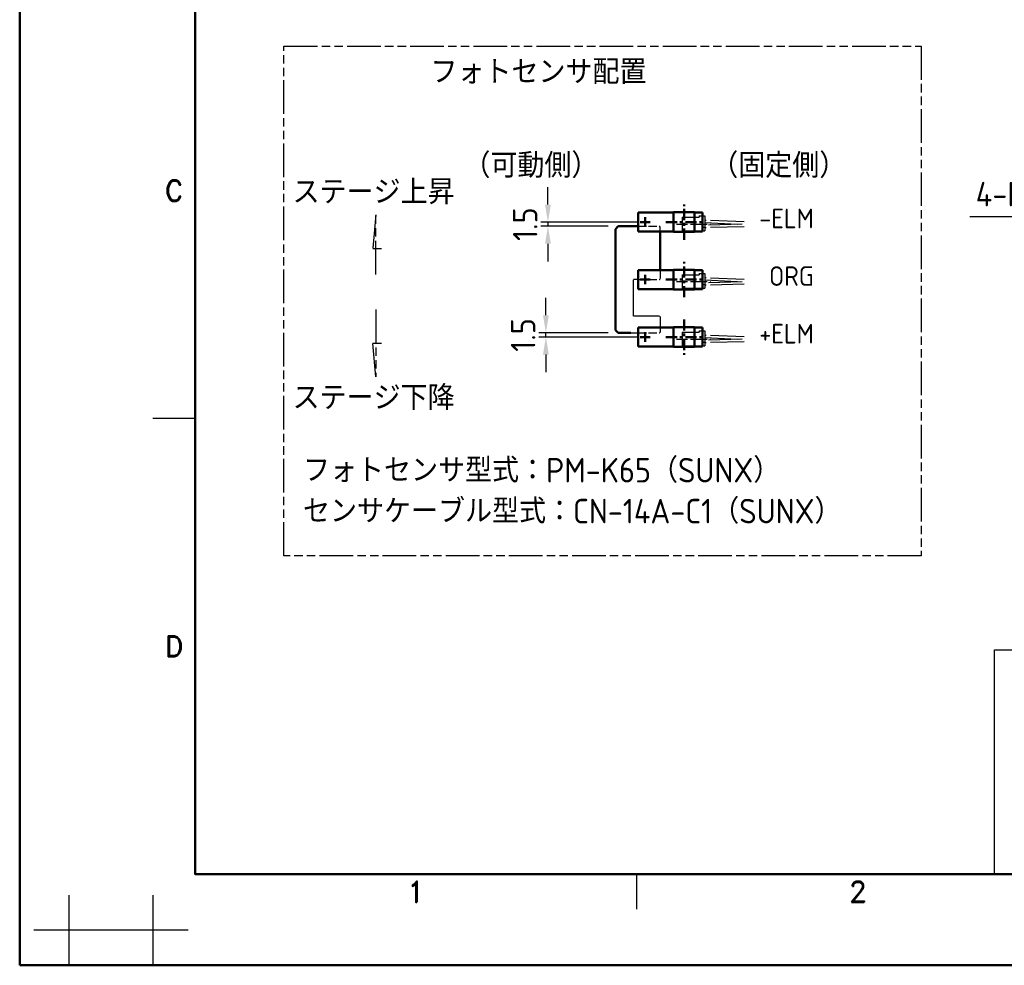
# Model space of a CAD drawing. Header units: millimetres. Extents: x 77107 to 78157, y -2410 to -1668.
# Tile 1 of 21: x 77107 to 77458, y -2410 to -2073. Entities that reach past the tile are written whole.
import ezdxf
from ezdxf.enums import TextEntityAlignment as Align

# ---------------------------------------------------------------- set-up
doc = ezdxf.new("R2010")
doc.units = ezdxf.units.MM
for name, pattern in [('AM_ISO02W050', [7.5, 6, -1.5]), ('AM_ISO02W050x2', [3.75, 3, -0.75]), ('AM_ISO09W050', [22.5, 12, -1.5, 3, -1.5, 3, -1.5]), ('CENTER', [7, 4, -1, 1, -1]), ('HIDDEN2', [0.1875, 0.125, -0.0625])]:
    doc.linetypes.add(name, pattern=pattern)
for name, color, linetype, lineweight in [('AM_0', 7, 'Continuous', 50), ('AM_11', 3, 'AM_ISO09W050', 25), ('AM_3', 6, 'AM_ISO02W050', 25), ('AM_5', 3, 'Continuous', 25), ('AM_6', 2, 'Continuous', 35)]:
    doc.layers.add(name, color=color, linetype=linetype, lineweight=lineweight)
for name, color, linetype in [('FIT-238-221-N_ドグ', 7, 'Continuous'), ('RAHM2', 1, 'Continuous'), ('RAHM3', 2, 'Continuous'), ('RAHM5', 7, 'Continuous')]:
    doc.layers.add(name, color=color, linetype=linetype)
doc.styles.add('ROMAMD', font='romand.shx', dxfattribs={"height": 2.5})
doc.styles.get("Standard").update_dxf_attribs({"font": 'ISOCP.SHX', "bigfont": 'EXTFONT.SHX'})
doc.dimstyles.new('AM_ISO$0', dxfattribs={"dimtxt": 3.5, "dimasz": 2.5, "dimexe": 1, "dimexo": 1, "dimgap": 1.5, "dimtad": 1, "dimdsep": 46, "dimtxsty": 'STANDARD', "dimcen": 0, "dimclrd": 256, "dimclre": 256, "dimclrt": 2, "dimadec": 0, "dimazin": 2, "dimtp": 0.1, "dimtm": 0.1, "dimtfac": 0.71, "dimtdec": 3, "dimtmove": 0, "dimatfit": 3, "dimfxl": 1, "dimlwd": -1, "dimlwe": -1, "dimarcsym": 0})
doc.dimstyles.new('AM_ISO$3', dxfattribs={"dimtxt": 3.5, "dimasz": 2.5, "dimexe": 1, "dimexo": 1, "dimgap": 1.5, "dimtad": 1, "dimtoh": 1, "dimdsep": 46, "dimtxsty": 'STANDARD', "dimcen": 0, "dimclrd": 256, "dimclre": 256, "dimclrt": 2, "dimadec": 0, "dimazin": 2, "dimtp": 0.1, "dimtm": 0.1, "dimtfac": 0.71, "dimtdec": 3, "dimtofl": 0, "dimtmove": 0, "dimatfit": 0, "dimfxl": 1, "dimlwd": -1, "dimlwe": -1, "dimarcsym": 0})

# ---------------------------------------------------------------- blocks, each defined once
blk = doc.blocks.new('HST_A3')
for points in [[(0, 0), (420, 0), (420, 297), (0, 297)], [(166.96, 273), (25, 273), (25, 13), (405, 13), (405, 273)]]:
    blk.add_lwpolyline(points, close=True)
at = {"layer": 'RAHM2'}
for p, q in [((25, 78), (19, 78)), ((88, 8), (88, 13)), ((7, 10), (7, 0)), ((19, 10), (19, 0)), ((24, 5), (2, 5))]:
    blk.add_line(p, q, dxfattribs=at)
at = {"layer": 'RAHM3', "style": 'ROMAMD'}
for s, p in [('C', (22, 110.5)), ('D', (22, 45.5))]:
    blk.add_text(s, height=3, dxfattribs=at).set_placement(p, align=Align.MIDDLE)
for s, p in [('1', (56.5, 10.5)), ('2', (119.5, 10.5))]:
    blk.add_text(s, height=3, dxfattribs=at).set_placement(p, align=Align.MIDDLE_CENTER)
blk = doc.blocks.new('HSTTITLH')
at = {"layer": 'RAHM5'}
for p, q in [((-266, 0), (-266, 32)), ((-266, 32), (0, 32))]:
    blk.add_line(p, q, dxfattribs=at)
blk = doc.blocks.new('*D761')
at = {"layer": 'AM_5'}
for p, q in [((77522.86, -2143.27), (77446.12, -2143.27)), ((77540.47, -2161.05), (77522.86, -2143.27))]:
    blk.add_line(p, q, dxfattribs=at)
blk.add_solid([(77541.21, -2160.31), (77539.73, -2161.78), (77544.87, -2165.49)], dxfattribs=at)
at = {"layer": 'Defpoints', "color": 0}
for p in [(77544.87, -2165.49), (77547.78, -2168.42)]:
    blk.add_point(p, dxfattribs=at)
at = {"layer": 'AM_5', "color": 2, "insert": (77482.61, -2135.14), "char_height": 8.75, "attachment_point": 5}
blk.add_mtext('4-M5有効深サ5', dxfattribs=at)
blk = doc.blocks.new('15011601')
at = {"color": 7, "linetype": 'Continuous'}
for p, q in [((62563.6, -2120.95), (62563.6, -2108.25)), ((62563.6, -2108.25), (62570.4, -2108.25)), ((62570.4, -2108.25), (62570.4, -2120.95)), ((62570.5, -2120.95), (62563.5, -2120.95)), ((62563.5, -2128.35), (62563.5, -2120.95)), ((62570.5, -2120.95), (62570.5, -2128.35)), ((62563.5, -2128.35), (62570.5, -2128.35)), ((62563.6, -2131.25), (62563.6, -2128.35)), ((62570.4, -2128.35), (62570.4, -2131.25)), ((62563.6, -2131.25), (62570.4, -2131.25))]:
    blk.add_line(p, q, dxfattribs=at)
at = {"color": 4, "linetype": 'CENTER'}
for p, q in [((62567, -2112.6), (62567, -2109.03)), ((62568.7, -2110.85), (62565.3, -2110.85)), ((62567, -2118.15), (62567, -2131.14)), ((62560.7, -2124.65), (62573.29, -2124.65))]:
    blk.add_line(p, q, dxfattribs=at)
blk = doc.blocks.new('*D764')
at = {"layer": 'AM_5'}
for p, q in [((77295.69, -2138.83), (77295.69, -2132.58)), ((77327.87, -2145.08), (77293.19, -2145.08)), ((77317.22, -2146.58), (77293.19, -2146.58)), ((77295.69, -2145.08), (77295.69, -2146.58)), ((77295.69, -2152.83), (77295.69, -2159.08))]:
    blk.add_line(p, q, dxfattribs=at)
for points in [[(77294.65, -2138.83), (77296.73, -2138.83), (77295.69, -2145.08)], [(77294.65, -2152.83), (77296.73, -2152.83), (77295.69, -2146.58)]]:
    blk.add_solid(points, dxfattribs=at)
at = {"layer": 'Defpoints', "color": 0}
for p in [(77295.69, -2146.58), (77319.72, -2146.58), (77330.37, -2145.08)]:
    blk.add_point(p, dxfattribs=at)
at = {"layer": 'AM_5', "color": 2, "insert": (77287.57, -2145.83), "char_height": 8.75, "attachment_point": 5, "rotation": 90}
blk.add_mtext('1.5', dxfattribs=at)
blk = doc.blocks.new('*D765')
at = {"layer": 'AM_5'}
for p, q in [((77294.97, -2178.33), (77294.97, -2172.08)), ((77317.22, -2184.58), (77292.47, -2184.58)), ((77327.9, -2186.08), (77292.47, -2186.08)), ((77294.97, -2186.08), (77294.97, -2184.58)), ((77294.97, -2192.33), (77294.97, -2198.58))]:
    blk.add_line(p, q, dxfattribs=at)
for points in [[(77293.93, -2178.33), (77296.02, -2178.33), (77294.97, -2184.58)], [(77293.93, -2192.33), (77296.02, -2192.33), (77294.97, -2186.08)]]:
    blk.add_solid(points, dxfattribs=at)
at = {"layer": 'Defpoints', "color": 0}
for p in [(77294.97, -2184.58), (77319.72, -2184.58), (77330.4, -2186.08)]:
    blk.add_point(p, dxfattribs=at)
at = {"layer": 'AM_5', "color": 2, "insert": (77286.85, -2185.33), "char_height": 8.75, "attachment_point": 5, "rotation": 90}
blk.add_mtext('1.5', dxfattribs=at)
blk = doc.blocks.new('14011705')
at = {"layer": 'AM_0'}
for p, q in [((62473.06, -2130.73), (62474.06, -2129.73)), ((62481.13, -2129.73), (62474.06, -2129.73)), ((62473.06, -2130.73), (62473.06, -2166.73)), ((62489.06, -2131.63), (62489.06, -2145.33)), ((62474.06, -2167.73), (62473.06, -2166.73)), ((62478.56, -2167.73), (62474.06, -2167.73))]:
    blk.add_line(p, q, dxfattribs=at)
at = {"layer": 'AM_3', "linetype": 'AM_ISO02W050x2'}
for p, q in [((62481.13, -2129.73), (62488.76, -2129.73)), ((62489.06, -2130.03), (62488.76, -2129.73)), ((62489.06, -2131.63), (62489.06, -2130.03)), ((62489.06, -2145.33), (62489.06, -2148.43)), ((62481.13, -2148.73), (62488.76, -2148.73)), ((62488.76, -2148.73), (62489.06, -2148.43)), ((62481.13, -2167.73), (62488.76, -2167.73)), ((62488.76, -2167.73), (62489.06, -2167.43)), ((62489.06, -2165.83), (62489.06, -2167.43))]:
    blk.add_line(p, q, dxfattribs=at)
at = {"layer": 'FIT-238-221-N_ドグ', "color": 7, "linetype": 'HIDDEN2'}
for p, q in [((62479.56, -2161.73), (62479.56, -2148.73)), ((62481.03, -2148.73), (62479.56, -2148.73)), ((62488.76, -2161.73), (62479.56, -2161.73)), ((62488.76, -2161.73), (62489.06, -2162.03)), ((62489.06, -2162.03), (62489.06, -2165.83)), ((62478.56, -2167.73), (62481.13, -2167.73))]:
    blk.add_line(p, q, dxfattribs=at)
blk = doc.blocks.new('A$C52677216')
for p, q in [((2.13, 0.5), (2.13, 5.3)), ((2.13, 5.3), (10.13, 5.3)), ((9.33, 4), (10.13, 4)), ((9.33, 0), (9.33, 4)), ((10.13, 4), (10.13, 5.3)), ((10.13, 0), (10.13, 4)), ((2.13, 0.5), (8.13, 0.5)), ((8.13, 0), (8.13, 0.5)), ((8.13, 0), (9.33, 0)), ((9.33, 0), (10.13, 0))]:
    blk.add_line(p, q)
at = {"color": 2, "linetype": 'CENTER'}
blk.add_line((0, 2.9), (12.14, 2.9), dxfattribs=at)
at = {"layer": 'AM_11'}
for p, q in [((24.13, 3.89), (10.13, 4.21)), ((23.42, 3), (10.13, 3.37)), ((21.77, 3.05), (10.13, 2.43)), ((24.13, 2.14), (10.13, 1.59))]:
    blk.add_line(p, q, dxfattribs=at)
blk.add_text('CN-14A', height=0.06).set_placement((5.35, 2.5))

msp = doc.modelspace()

# ---------------------------------------------------------------- linework, layer by layer
at = {"layer": 'AM_11'}
for p, q in [((77234.303, -2142.483), (77233.298, -2154.557)), ((77234.303, -2163.746), (77234.303, -2142.483)), ((77233.298, -2154.557), (77236.384, -2154.557)), ((77234.303, -2176.305), (77234.303, -2200.316)), ((77234.303, -2200.316), (77233.298, -2188.242)), ((77233.298, -2188.242), (77236.384, -2188.242))]:
    msp.add_line(p, q, dxfattribs=at)
msp.add_lwpolyline([(77428.779, -2264.033), (77201.613, -2264.033), (77201.613, -2082.345), (77428.779, -2082.345)], close=True, dxfattribs=at)

# ---------------------------------------------------------------- block references
at = {"layer": 'AM_0', "lineweight": 0, "xscale": 2.5, "yscale": 2.5, "zscale": 2.5}
for name, p in [('HST_A3', (77107.42, -2410.084)), ('HSTTITLH', (78119.92, -2377.584))]:
    msp.add_blockref(name, p, dxfattribs=at)
at = {"layer": 'AM_0', "rotation": 90}
for p in [(75219.55, -64712.074), (75219.55, -64732.574)]:
    msp.add_blockref('15011601', p, dxfattribs=at)
at = {"layer": 'AM_0'}
msp.add_blockref('14011705', (14846.665, -16.848), dxfattribs=at)
at = {"layer": 'AM_0', "xscale": -1, "rotation": 89.99999999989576}
msp.add_blockref('15011601', (75219.55, 60380.917), dxfattribs=at)
at = {"layer": 'AM_11', "xscale": -1, "rotation": 180}
for p in [(77341.468, -2142.879), (77341.468, -2163.379), (77341.468, -2183.879)]:
    msp.add_blockref('A$C52677216', p, dxfattribs=at)

# ---------------------------------------------------------------- texts
at = {"layer": 'AM_6'}
for s, insert, char_height, width, attachment_point in [('フォトセンサ配置', (77253.824, -2087.14), 8.75, 121.81149, 1), ('（可動側）', (77265.577, -2120.523), 8.75, 56.75917, 1), ('（固定側）', (77353.907, -2120.523), 8.75, 56.75917, 1), ('ステージ上昇', (77204.687, -2129.985), 8.75, 75.57352, 1), ('-ELM', (77371.012, -2140.3), 7, 12.81035, 1), ('ORG', (77374.506, -2167.833), 7, 12.81035, 7), ('+ELM', (77371.012, -2181.38), 7, 12.81035, 1), ('ステージ下降', (77204.687, -2203.358), 8.75, 68.20255, 1), ('フォトセンサ型式：PM-K65（SUNX）\\Pセンサケーブル型式：CN-14A-C1（SUNX）', (77208.399, -2229.181), 8.75, 250.0794, 1)]:
    msp.add_mtext(s, dxfattribs=dict(at, insert=insert, char_height=char_height, width=width, attachment_point=attachment_point))

# ---------------------------------------------------------------- dimensions: what is measured, and where the dimension line sits
at = {"layer": 'AM_5'}
dim = msp.add_diameter_dim_2p(p1=(77547.78, -2168.423), p2=(77544.871, -2165.487), text='4-M5有効深サ5', dimstyle='AM_ISO$3', override={"dimscale": 2.5, "dimdec": 1}, dxfattribs=at)
dim.commit()
dim.dimension.update_dxf_attribs({"geometry": '*D761', "text_midpoint": (77482.613, -2143.269), "dimtype": 163})
for base, p1, p2, picture, middle in [((77295.692, -2146.579), (77330.365, -2145.079), (77319.723, -2146.579), '*D764', (77295.692, -2145.829)), ((77294.975, -2184.579), (77330.399, -2186.079), (77319.723, -2184.579), '*D765', (77294.975, -2185.329))]:
    dim = msp.add_linear_dim(base=base, p1=p1, p2=p2, angle=90, dimstyle='AM_ISO$0', override={"dimscale": 2.5}, dxfattribs=at)
    dim.commit()
    dim.dimension.update_dxf_attribs({"geometry": picture, "text_midpoint": middle, "dimtype": 160})

doc.saveas('drawing.dxf')
